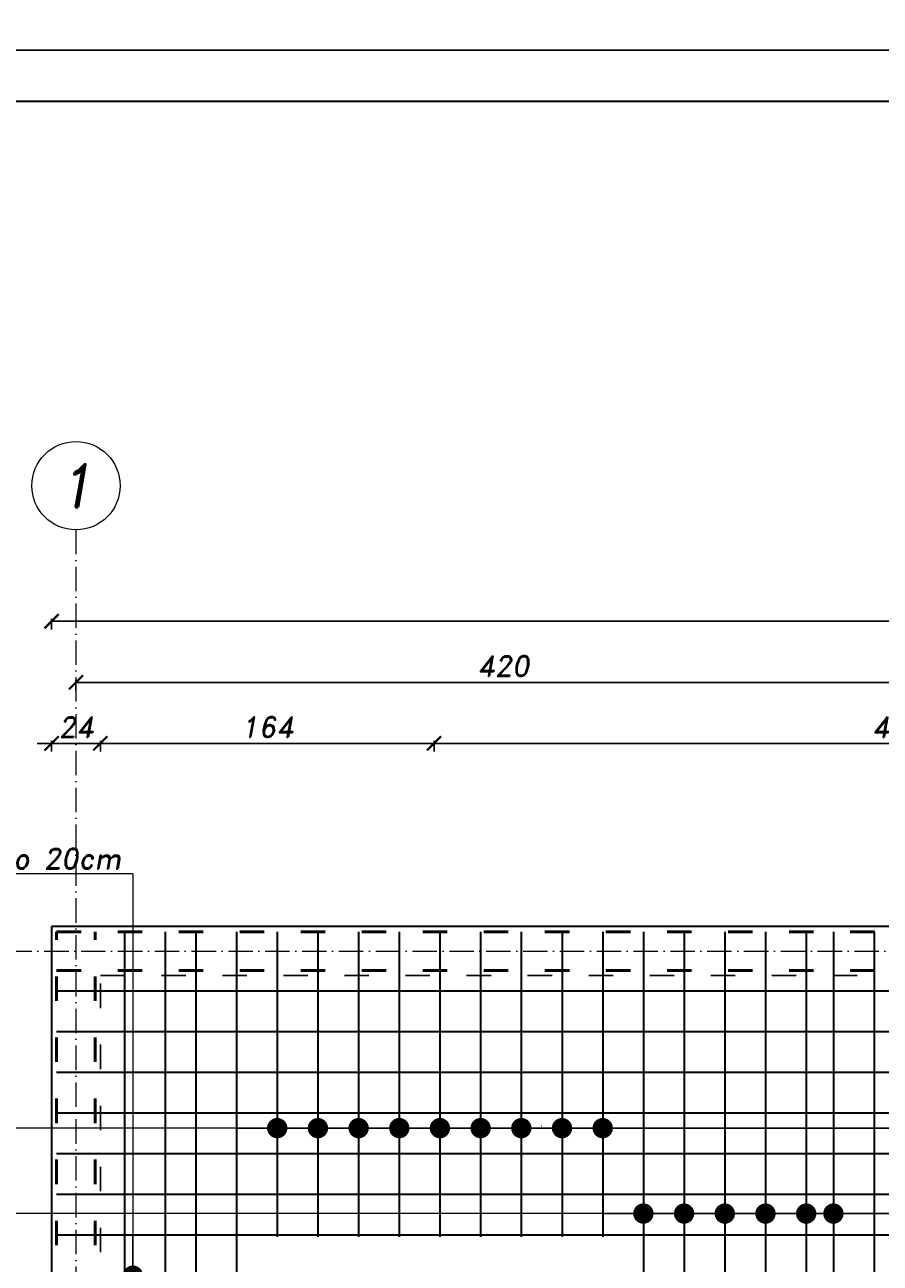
# Model space of a CAD drawing. Header units: millimetres. Extents: x 300938 to 312016, y 11971 to 20881.
# Tile 177 of 239: x 308963 to 309384, y 17346 to 17954. Entities that reach past the tile are written whole.
import ezdxf

# ---------------------------------------------------------------- set-up
doc = ezdxf.new("R2010")
doc.units = ezdxf.units.MM
doc.linetypes.add('ACAD_ISO03W100', pattern=[30, 12, -18])
doc.linetypes.add('ACAD_ISO10W100', pattern=[18, 12, -3, 0, -3])
for name, color, linetype, lineweight in [('konstrukcja', 3, 'Continuous', 35), ('konstrukcja wymiary', 1, 'Continuous', 13), ('opisy', 2, 'Continuous', 18), ('osie', 5, 'ACAD_ISO10W100', 13), ('zbrojenie', 4, 'Continuous', 50), ('zbrojenie płyty', 141, 'Continuous', 35)]:
    doc.layers.add(name, color=color, linetype=linetype, lineweight=lineweight)
doc.layers.add('przerywane', color=6, linetype='ACAD_ISO03W100')
doc.styles.add('KONSTRUKCJA', font='romand.shx', dxfattribs={"oblique": 10})
doc.styles.get("Standard").update_dxf_attribs({"font": 'romand.shx', "oblique": 10})
doc.dimstyles.new('150', dxfattribs={"dimtxt": 10, "dimasz": 7, "dimexe": 1.25, "dimexo": 0.625, "dimgap": 3, "dimtad": 1, "dimdec": 0, "dimrnd": 0.5, "dimtxsty": 'KONSTRUKCJA', "dimblk": 'ARCHTICK', "dimcen": 2.5, "dimadec": 0, "dimazin": 0, "dimtfac": 1, "dimtdec": 0, "dimtix": 1, "dimtmove": 0, "dimatfit": 3, "dimfxl": 4, "dimfxlon": 1, "dimarcsym": 0})
doc.dimstyles.new('kropki', dxfattribs={"dimtxt": 0.001, "dimasz": 10, "dimexe": 1.25, "dimexo": 0.625, "dimgap": 1, "dimtad": 1, "dimtxsty": 'Standard', "dimblk": 'DOT', "dimcen": 2.5, "dimadec": 0, "dimazin": 0, "dimtfac": 1, "dimtmove": 0, "dimatfit": 3, "dimfxl": 1, "dimfxlon": 1, "dimarcsym": 0})

# ---------------------------------------------------------------- blocks, each defined once
blk = doc.blocks.new('_ArchTick')
at = {"color": 0, "linetype": 'ByBlock', "lineweight": 13, "const_width": 0.15}
blk.add_lwpolyline([(-0.5, -0.5), (0.5, 0.5)], dxfattribs=at)
blk = doc.blocks.new('*D1301')
at = {"layer": 'Defpoints', "color": 0, "transparency": 16777216}
for p in [(308976.63, 17511.22), (308886.63, 16613.22), (309000.63, 16613.22)]:
    blk.add_point(p, dxfattribs=at)
at = {"layer": 'konstrukcja wymiary', "color": 0, "lineweight": -2, "transparency": 16777216}
for p, q in [((308890.63, 17511.22), (308885.38, 17511.22)), ((308886.63, 17511.22), (308886.63, 16613.22)), ((308890.63, 16613.22), (308885.38, 16613.22))]:
    blk.add_line(p, q, dxfattribs=at)
at = {"layer": 'konstrukcja wymiary', "color": 0, "lineweight": -2, "transparency": 16777216, "xscale": 7, "yscale": 7, "zscale": 7}
for p, rotation in [((308886.63, 17511.22), 90), ((308886.63, 16613.22), 270)]:
    blk.add_blockref('_ArchTick', p, dxfattribs=dict(at, rotation=rotation))
at = {"layer": 'konstrukcja wymiary', "color": 0, "transparency": 16777216, "insert": (308878.63, 17062.22), "char_height": 10, "attachment_point": 5, "rotation": 90, "style": 'KONSTRUKCJA'}
blk.add_mtext('898', dxfattribs=at)
blk = doc.blocks.new('*D1304')
at = {"layer": 'Defpoints', "color": 0, "transparency": 16777216}
for p in [(308976.63, 17499.22), (308856.63, 16919.22), (308976.63, 16919.22)]:
    blk.add_point(p, dxfattribs=at)
at = {"layer": 'konstrukcja wymiary', "color": 0, "lineweight": -2, "transparency": 16777216}
for p, q in [((308860.63, 17499.22), (308855.38, 17499.22)), ((308856.63, 17499.22), (308856.63, 16919.22)), ((308860.63, 16919.22), (308855.38, 16919.22))]:
    blk.add_line(p, q, dxfattribs=at)
at = {"layer": 'konstrukcja wymiary', "color": 0, "lineweight": -2, "transparency": 16777216, "xscale": 7, "yscale": 7, "zscale": 7}
for p, rotation in [((308856.63, 17499.22), 90), ((308856.63, 16919.22), 270)]:
    blk.add_blockref('_ArchTick', p, dxfattribs=dict(at, rotation=rotation))
at = {"layer": 'konstrukcja wymiary', "color": 0, "transparency": 16777216, "insert": (308848.63, 17209.22), "char_height": 10, "attachment_point": 5, "rotation": 90, "style": 'KONSTRUKCJA'}
blk.add_mtext('580', dxfattribs=at)
blk = doc.blocks.new('*D1307')
at = {"layer": 'Defpoints', "color": 0, "transparency": 16777216}
for p in [(308826.63, 17511.22), (308976.63, 17511.22), (308976.63, 16272.22)]:
    blk.add_point(p, dxfattribs=at)
at = {"layer": 'konstrukcja wymiary', "color": 0, "lineweight": -2, "transparency": 16777216}
for p, q in [((308830.63, 17511.22), (308825.38, 17511.22)), ((308826.63, 16272.22), (308826.63, 17511.22)), ((308830.63, 16272.22), (308825.38, 16272.22))]:
    blk.add_line(p, q, dxfattribs=at)
at = {"layer": 'konstrukcja wymiary', "color": 0, "lineweight": -2, "transparency": 16777216, "xscale": 7, "yscale": 7, "zscale": 7}
for p, rotation in [((308826.63, 17511.22), 90), ((308826.63, 16272.22), 270)]:
    blk.add_blockref('_ArchTick', p, dxfattribs=dict(at, rotation=rotation))
at = {"layer": 'konstrukcja wymiary', "color": 0, "transparency": 16777216, "insert": (308818.63, 16891.72), "char_height": 10, "attachment_point": 5, "rotation": 90, "style": 'KONSTRUKCJA'}
blk.add_mtext('1239', dxfattribs=at)
blk = doc.blocks.new('*D1308')
at = {"layer": 'Defpoints', "color": 0, "transparency": 16777216}
for p in [(309000.63, 17601.22), (308976.63, 17511.22), (309000.63, 16573.22)]:
    blk.add_point(p, dxfattribs=at)
at = {"layer": 'konstrukcja wymiary', "color": 0, "lineweight": -2, "transparency": 16777216}
for p, q in [((308976.63, 17601.22), (308969.63, 17601.22)), ((308976.63, 17597.22), (308976.63, 17602.47)), ((308976.63, 17601.22), (309000.63, 17601.22)), ((309000.63, 17597.22), (309000.63, 17602.47)), ((309000.63, 17601.22), (309007.63, 17601.22))]:
    blk.add_line(p, q, dxfattribs=at)
at = {"layer": 'konstrukcja wymiary', "color": 0, "lineweight": -2, "transparency": 16777216, "xscale": 7, "yscale": 7, "zscale": 7}
blk.add_blockref('_ArchTick', (308976.63, 17601.22), dxfattribs=at)
at = {"layer": 'konstrukcja wymiary', "color": 0, "lineweight": -2, "transparency": 16777216, "xscale": 7, "yscale": 7, "zscale": 7, "rotation": 180}
blk.add_blockref('_ArchTick', (309000.63, 17601.22), dxfattribs=at)
at = {"layer": 'konstrukcja wymiary', "color": 0, "transparency": 16777216, "insert": (308988.63, 17609.22), "char_height": 10, "attachment_point": 5, "style": 'KONSTRUKCJA'}
blk.add_mtext('24', dxfattribs=at)
blk = doc.blocks.new('*D1309')
at = {"layer": 'Defpoints', "color": 0, "transparency": 16777216}
for p in [(309164.63, 17601.22), (309164.63, 16613.22), (309000.63, 16573.22)]:
    blk.add_point(p, dxfattribs=at)
at = {"layer": 'konstrukcja wymiary', "color": 0, "lineweight": -2, "transparency": 16777216}
for p, q in [((309000.63, 17597.22), (309000.63, 17602.47)), ((309000.63, 17601.22), (309164.63, 17601.22)), ((309164.63, 17597.22), (309164.63, 17602.47))]:
    blk.add_line(p, q, dxfattribs=at)
at = {"layer": 'konstrukcja wymiary', "color": 0, "lineweight": -2, "transparency": 16777216, "xscale": 7, "yscale": 7, "zscale": 7, "rotation": 180}
blk.add_blockref('_ArchTick', (309000.63, 17601.22), dxfattribs=at)
at = {"layer": 'konstrukcja wymiary', "color": 0, "lineweight": -2, "transparency": 16777216, "xscale": 7, "yscale": 7, "zscale": 7}
blk.add_blockref('_ArchTick', (309164.63, 17601.22), dxfattribs=at)
at = {"layer": 'konstrukcja wymiary', "color": 0, "transparency": 16777216, "insert": (309082.63, 17609.22), "char_height": 10, "attachment_point": 5, "style": 'KONSTRUKCJA'}
blk.add_mtext('164', dxfattribs=at)
blk = doc.blocks.new('*D1310')
at = {"layer": 'Defpoints', "color": 0, "transparency": 16777216}
for p in [(309620.63, 17601.22), (309620.63, 16740.22), (309164.63, 16613.22)]:
    blk.add_point(p, dxfattribs=at)
at = {"layer": 'konstrukcja wymiary', "color": 0, "lineweight": -2, "transparency": 16777216}
for p, q in [((309164.63, 17597.22), (309164.63, 17602.47)), ((309164.63, 17601.22), (309620.63, 17601.22)), ((309620.63, 17597.22), (309620.63, 17602.47))]:
    blk.add_line(p, q, dxfattribs=at)
at = {"layer": 'konstrukcja wymiary', "color": 0, "lineweight": -2, "transparency": 16777216, "xscale": 7, "yscale": 7, "zscale": 7, "rotation": 180}
blk.add_blockref('_ArchTick', (309164.63, 17601.22), dxfattribs=at)
at = {"layer": 'konstrukcja wymiary', "color": 0, "lineweight": -2, "transparency": 16777216, "xscale": 7, "yscale": 7, "zscale": 7}
blk.add_blockref('_ArchTick', (309620.63, 17601.22), dxfattribs=at)
at = {"layer": 'konstrukcja wymiary', "color": 0, "transparency": 16777216, "insert": (309392.63, 17609.22), "char_height": 10, "attachment_point": 5, "style": 'KONSTRUKCJA'}
blk.add_mtext('456', dxfattribs=at)
blk = doc.blocks.new('*D1320')
at = {"layer": 'Defpoints', "color": 0, "transparency": 16777216}
for p in [(308988.63, 17631.22), (308988.63, 17511.22), (309408.63, 17511.22)]:
    blk.add_point(p, dxfattribs=at)
at = {"layer": 'konstrukcja wymiary', "color": 0, "lineweight": -2, "transparency": 16777216}
for p, q in [((308988.63, 17627.22), (308988.63, 17632.47)), ((309408.63, 17631.22), (308988.63, 17631.22)), ((309408.63, 17627.22), (309408.63, 17632.47))]:
    blk.add_line(p, q, dxfattribs=at)
at = {"layer": 'konstrukcja wymiary', "color": 0, "lineweight": -2, "transparency": 16777216, "xscale": 7, "yscale": 7, "zscale": 7, "rotation": 180}
blk.add_blockref('_ArchTick', (308988.63, 17631.22), dxfattribs=at)
at = {"layer": 'konstrukcja wymiary', "color": 0, "lineweight": -2, "transparency": 16777216, "xscale": 7, "yscale": 7, "zscale": 7}
blk.add_blockref('_ArchTick', (309408.63, 17631.22), dxfattribs=at)
at = {"layer": 'konstrukcja wymiary', "color": 0, "transparency": 16777216, "insert": (309198.63, 17639.22), "char_height": 10, "attachment_point": 5, "style": 'KONSTRUKCJA'}
blk.add_mtext('420', dxfattribs=at)
blk = doc.blocks.new('*D1321')
at = {"layer": 'Defpoints', "color": 0, "transparency": 16777216}
for p in [(310760.63, 17661.22), (308976.63, 17511.22), (310760.63, 17511.22)]:
    blk.add_point(p, dxfattribs=at)
at = {"layer": 'konstrukcja wymiary', "color": 0, "lineweight": -2, "transparency": 16777216}
for p, q in [((308976.63, 17657.22), (308976.63, 17662.47)), ((308976.63, 17661.22), (310760.63, 17661.22)), ((310760.63, 17657.22), (310760.63, 17662.47))]:
    blk.add_line(p, q, dxfattribs=at)
at = {"layer": 'konstrukcja wymiary', "color": 0, "lineweight": -2, "transparency": 16777216, "xscale": 7, "yscale": 7, "zscale": 7, "rotation": 180}
blk.add_blockref('_ArchTick', (308976.63, 17661.22), dxfattribs=at)
at = {"layer": 'konstrukcja wymiary', "color": 0, "lineweight": -2, "transparency": 16777216, "xscale": 7, "yscale": 7, "zscale": 7}
blk.add_blockref('_ArchTick', (310760.63, 17661.22), dxfattribs=at)
at = {"layer": 'konstrukcja wymiary', "color": 0, "transparency": 16777216, "insert": (309868.63, 17669.22), "char_height": 10, "attachment_point": 5, "style": 'KONSTRUKCJA'}
blk.add_mtext('1784', dxfattribs=at)
blk = doc.blocks.new('_Dot')
at = {"color": 0, "linetype": 'ByBlock', "lineweight": -2}
blk.add_line((-0.5, 0), (-1, 0), dxfattribs=at)
at = {"color": 0, "linetype": 'ByBlock', "const_width": 0.5}
blk.add_lwpolyline([(-0.25, 0, 1), (0.25, 0, 1)], format="xyb", close=True, dxfattribs=at)
blk = doc.blocks.new('*D1740')
at = {"layer": 'Defpoints', "color": 0, "transparency": 16777216}
for p in [(309012.54, 17339.72), (309012.54, 17319.72), (309016.61, 17319.72)]:
    blk.add_point(p, dxfattribs=at)
at = {"layer": 'konstrukcja wymiary', "color": 0, "lineweight": -2, "transparency": 16777216}
for p, q in [((309016.61, 17349.72), (309016.61, 17359.72)), ((309015.61, 17339.72), (309017.86, 17339.72)), ((309016.61, 17339.72), (309016.61, 17319.72)), ((309015.61, 17319.72), (309017.86, 17319.72)), ((309016.61, 17309.72), (309016.61, 17299.72))]:
    blk.add_line(p, q, dxfattribs=at)
at = {"layer": 'konstrukcja wymiary', "color": 0, "lineweight": -2, "transparency": 16777216, "xscale": 10, "yscale": 10, "zscale": 10}
for p, rotation in [((309016.61, 17339.72), 270), ((309016.61, 17319.72), 90)]:
    blk.add_blockref('_Dot', p, dxfattribs=dict(at, rotation=rotation))
at = {"layer": 'konstrukcja wymiary', "color": 0, "transparency": 16777216, "insert": (309015.61, 17329.72), "char_height": 0.001, "attachment_point": 5, "rotation": 90}
blk.add_mtext('20', dxfattribs=at)
blk = doc.blocks.new('*D1926')
at = {"layer": 'Defpoints', "color": 0, "transparency": 16777216}
for p in [(309267.52, 17379.72), (309287.52, 17379.72), (309287.52, 17370.23)]:
    blk.add_point(p, dxfattribs=at)
at = {"layer": 'konstrukcja wymiary', "color": 0, "lineweight": -2, "transparency": 16777216}
for p, q in [((309257.52, 17370.23), (309247.52, 17370.23)), ((309267.52, 17371.23), (309267.52, 17368.98)), ((309267.52, 17370.23), (309287.52, 17370.23)), ((309287.52, 17371.23), (309287.52, 17368.98)), ((309297.52, 17370.23), (309307.52, 17370.23))]:
    blk.add_line(p, q, dxfattribs=at)
at = {"layer": 'konstrukcja wymiary', "color": 0, "lineweight": -2, "transparency": 16777216, "xscale": 10, "yscale": 10, "zscale": 10}
blk.add_blockref('_Dot', (309267.52, 17370.23), dxfattribs=at)
at = {"layer": 'konstrukcja wymiary', "color": 0, "lineweight": -2, "transparency": 16777216, "xscale": 10, "yscale": 10, "zscale": 10, "rotation": 180}
blk.add_blockref('_Dot', (309287.52, 17370.23), dxfattribs=at)
at = {"layer": 'konstrukcja wymiary', "color": 0, "transparency": 16777216, "insert": (309277.52, 17371.23), "char_height": 0.001, "attachment_point": 5}
blk.add_mtext('20', dxfattribs=at)
blk = doc.blocks.new('*D1927')
at = {"layer": 'Defpoints', "color": 0, "transparency": 16777216}
for p in [(309287.52, 17379.72), (309307.52, 17379.72), (309307.52, 17370.23)]:
    blk.add_point(p, dxfattribs=at)
at = {"layer": 'konstrukcja wymiary', "color": 0, "lineweight": -2, "transparency": 16777216}
for p, q in [((309277.52, 17370.23), (309267.52, 17370.23)), ((309287.52, 17371.23), (309287.52, 17368.98)), ((309287.52, 17370.23), (309307.52, 17370.23)), ((309307.52, 17371.23), (309307.52, 17368.98)), ((309317.52, 17370.23), (309327.52, 17370.23))]:
    blk.add_line(p, q, dxfattribs=at)
at = {"layer": 'konstrukcja wymiary', "color": 0, "lineweight": -2, "transparency": 16777216, "xscale": 10, "yscale": 10, "zscale": 10}
blk.add_blockref('_Dot', (309287.52, 17370.23), dxfattribs=at)
at = {"layer": 'konstrukcja wymiary', "color": 0, "lineweight": -2, "transparency": 16777216, "xscale": 10, "yscale": 10, "zscale": 10, "rotation": 180}
blk.add_blockref('_Dot', (309307.52, 17370.23), dxfattribs=at)
at = {"layer": 'konstrukcja wymiary', "color": 0, "transparency": 16777216, "insert": (309297.52, 17371.23), "char_height": 0.001, "attachment_point": 5}
blk.add_mtext('20', dxfattribs=at)
blk = doc.blocks.new('*D1928')
at = {"layer": 'Defpoints', "color": 0, "transparency": 16777216}
for p in [(309307.52, 17379.72), (309327.52, 17379.72), (309327.52, 17370.23)]:
    blk.add_point(p, dxfattribs=at)
at = {"layer": 'konstrukcja wymiary', "color": 0, "lineweight": -2, "transparency": 16777216}
for p, q in [((309297.52, 17370.23), (309287.52, 17370.23)), ((309307.52, 17371.23), (309307.52, 17368.98)), ((309307.52, 17370.23), (309327.52, 17370.23)), ((309327.52, 17371.23), (309327.52, 17368.98)), ((309337.52, 17370.23), (309347.52, 17370.23))]:
    blk.add_line(p, q, dxfattribs=at)
at = {"layer": 'konstrukcja wymiary', "color": 0, "lineweight": -2, "transparency": 16777216, "xscale": 10, "yscale": 10, "zscale": 10}
blk.add_blockref('_Dot', (309307.52, 17370.23), dxfattribs=at)
at = {"layer": 'konstrukcja wymiary', "color": 0, "lineweight": -2, "transparency": 16777216, "xscale": 10, "yscale": 10, "zscale": 10, "rotation": 180}
blk.add_blockref('_Dot', (309327.52, 17370.23), dxfattribs=at)
at = {"layer": 'konstrukcja wymiary', "color": 0, "transparency": 16777216, "insert": (309317.52, 17371.23), "char_height": 0.001, "attachment_point": 5}
blk.add_mtext('20', dxfattribs=at)
blk = doc.blocks.new('*D1929')
at = {"layer": 'Defpoints', "color": 0, "transparency": 16777216}
for p in [(309327.52, 17379.72), (309347.52, 17379.72), (309347.52, 17370.23)]:
    blk.add_point(p, dxfattribs=at)
at = {"layer": 'konstrukcja wymiary', "color": 0, "lineweight": -2, "transparency": 16777216}
for p, q in [((309317.52, 17370.23), (309307.52, 17370.23)), ((309327.52, 17371.23), (309327.52, 17368.98)), ((309327.52, 17370.23), (309347.52, 17370.23)), ((309347.52, 17371.23), (309347.52, 17368.98)), ((309357.52, 17370.23), (309367.52, 17370.23))]:
    blk.add_line(p, q, dxfattribs=at)
at = {"layer": 'konstrukcja wymiary', "color": 0, "lineweight": -2, "transparency": 16777216, "xscale": 10, "yscale": 10, "zscale": 10}
blk.add_blockref('_Dot', (309327.52, 17370.23), dxfattribs=at)
at = {"layer": 'konstrukcja wymiary', "color": 0, "lineweight": -2, "transparency": 16777216, "xscale": 10, "yscale": 10, "zscale": 10, "rotation": 180}
blk.add_blockref('_Dot', (309347.52, 17370.23), dxfattribs=at)
at = {"layer": 'konstrukcja wymiary', "color": 0, "transparency": 16777216, "insert": (309337.52, 17371.23), "char_height": 0.001, "attachment_point": 5}
blk.add_mtext('20', dxfattribs=at)
blk = doc.blocks.new('*D1930')
at = {"layer": 'Defpoints', "color": 0, "transparency": 16777216}
for p in [(309347.52, 17379.72), (309360.92, 17379.72), (309360.92, 17370.23)]:
    blk.add_point(p, dxfattribs=at)
at = {"layer": 'konstrukcja wymiary', "color": 0, "lineweight": -2, "transparency": 16777216}
for p, q in [((309337.52, 17370.23), (309327.52, 17370.23)), ((309347.52, 17371.23), (309347.52, 17368.98)), ((309347.52, 17370.23), (309360.92, 17370.23)), ((309360.92, 17371.23), (309360.92, 17368.98)), ((309370.92, 17370.23), (309380.92, 17370.23))]:
    blk.add_line(p, q, dxfattribs=at)
at = {"layer": 'konstrukcja wymiary', "color": 0, "lineweight": -2, "transparency": 16777216, "xscale": 10, "yscale": 10, "zscale": 10}
blk.add_blockref('_Dot', (309347.52, 17370.23), dxfattribs=at)
at = {"layer": 'konstrukcja wymiary', "color": 0, "lineweight": -2, "transparency": 16777216, "xscale": 10, "yscale": 10, "zscale": 10, "rotation": 180}
blk.add_blockref('_Dot', (309360.92, 17370.23), dxfattribs=at)
at = {"layer": 'konstrukcja wymiary', "color": 0, "transparency": 16777216, "insert": (309354.22, 17371.23), "char_height": 0.001, "attachment_point": 5}
blk.add_mtext('13,4', dxfattribs=at)
blk = doc.blocks.new('*D1931')
at = {"layer": 'Defpoints', "color": 0, "transparency": 16777216}
for p in [(310376.34, 17401.72), (309360.92, 17379.72), (310376.34, 17370.23)]:
    blk.add_point(p, dxfattribs=at)
at = {"layer": 'konstrukcja wymiary', "color": 0, "lineweight": -2, "transparency": 16777216}
for p, q in [((309360.92, 17371.23), (309360.92, 17368.98)), ((309370.92, 17370.23), (310366.34, 17370.23)), ((310376.34, 17371.23), (310376.34, 17368.98))]:
    blk.add_line(p, q, dxfattribs=at)
at = {"layer": 'konstrukcja wymiary', "color": 0, "lineweight": -2, "transparency": 16777216, "xscale": 10, "yscale": 10, "zscale": 10, "rotation": 180}
blk.add_blockref('_Dot', (309360.92, 17370.23), dxfattribs=at)
at = {"layer": 'konstrukcja wymiary', "color": 0, "lineweight": -2, "transparency": 16777216, "xscale": 10, "yscale": 10, "zscale": 10}
blk.add_blockref('_Dot', (310376.34, 17370.23), dxfattribs=at)
at = {"layer": 'konstrukcja wymiary', "color": 0, "transparency": 16777216, "insert": (309868.63, 17371.23), "char_height": 0.001, "attachment_point": 5}
blk.add_mtext('1015,43', dxfattribs=at)
blk = doc.blocks.new('*D2059')
at = {"layer": 'Defpoints', "color": 0, "transparency": 16777216}
for p in [(309567.13, 17419.72), (309247.52, 17412.21), (309247.52, 17399.72)]:
    blk.add_point(p, dxfattribs=at)
at = {"layer": 'konstrukcja wymiary', "color": 0, "lineweight": -2, "transparency": 16777216}
for p, q in [((309247.52, 17411.21), (309247.52, 17413.46)), ((309557.13, 17412.21), (309257.52, 17412.21)), ((309567.13, 17413.21), (309567.13, 17410.96))]:
    blk.add_line(p, q, dxfattribs=at)
at = {"layer": 'konstrukcja wymiary', "color": 0, "lineweight": -2, "transparency": 16777216, "xscale": 10, "yscale": 10, "zscale": 10, "rotation": 180}
blk.add_blockref('_Dot', (309247.52, 17412.21), dxfattribs=at)
at = {"layer": 'konstrukcja wymiary', "color": 0, "lineweight": -2, "transparency": 16777216, "xscale": 10, "yscale": 10, "zscale": 10}
blk.add_blockref('_Dot', (309567.13, 17412.21), dxfattribs=at)
at = {"layer": 'konstrukcja wymiary', "color": 0, "transparency": 16777216, "insert": (309407.32, 17413.21), "char_height": 0.001, "attachment_point": 5}
blk.add_mtext('319,61', dxfattribs=at)
blk = doc.blocks.new('*D2060')
at = {"layer": 'Defpoints', "color": 0, "transparency": 16777216}
for p in [(309227.52, 17412.21), (309227.52, 17399.72), (309247.52, 17399.72)]:
    blk.add_point(p, dxfattribs=at)
at = {"layer": 'konstrukcja wymiary', "color": 0, "lineweight": -2, "transparency": 16777216}
for p, q in [((309217.52, 17412.21), (309207.52, 17412.21)), ((309227.52, 17411.21), (309227.52, 17413.46)), ((309247.52, 17412.21), (309227.52, 17412.21)), ((309247.52, 17411.21), (309247.52, 17413.46)), ((309257.52, 17412.21), (309267.52, 17412.21))]:
    blk.add_line(p, q, dxfattribs=at)
at = {"layer": 'konstrukcja wymiary', "color": 0, "lineweight": -2, "transparency": 16777216, "xscale": 10, "yscale": 10, "zscale": 10}
blk.add_blockref('_Dot', (309227.52, 17412.21), dxfattribs=at)
at = {"layer": 'konstrukcja wymiary', "color": 0, "lineweight": -2, "transparency": 16777216, "xscale": 10, "yscale": 10, "zscale": 10, "rotation": 180}
blk.add_blockref('_Dot', (309247.52, 17412.21), dxfattribs=at)
at = {"layer": 'konstrukcja wymiary', "color": 0, "transparency": 16777216, "insert": (309237.52, 17413.21), "char_height": 0.001, "attachment_point": 5}
blk.add_mtext('20', dxfattribs=at)
blk = doc.blocks.new('*D2061')
at = {"layer": 'Defpoints', "color": 0, "transparency": 16777216}
for p in [(309207.52, 17412.21), (309207.52, 17399.72), (309227.52, 17399.72)]:
    blk.add_point(p, dxfattribs=at)
at = {"layer": 'konstrukcja wymiary', "color": 0, "lineweight": -2, "transparency": 16777216}
for p, q in [((309197.52, 17412.21), (309187.52, 17412.21)), ((309207.52, 17411.21), (309207.52, 17413.46)), ((309227.52, 17412.21), (309207.52, 17412.21)), ((309227.52, 17411.21), (309227.52, 17413.46)), ((309237.52, 17412.21), (309247.52, 17412.21))]:
    blk.add_line(p, q, dxfattribs=at)
at = {"layer": 'konstrukcja wymiary', "color": 0, "lineweight": -2, "transparency": 16777216, "xscale": 10, "yscale": 10, "zscale": 10}
blk.add_blockref('_Dot', (309207.52, 17412.21), dxfattribs=at)
at = {"layer": 'konstrukcja wymiary', "color": 0, "lineweight": -2, "transparency": 16777216, "xscale": 10, "yscale": 10, "zscale": 10, "rotation": 180}
blk.add_blockref('_Dot', (309227.52, 17412.21), dxfattribs=at)
at = {"layer": 'konstrukcja wymiary', "color": 0, "transparency": 16777216, "insert": (309217.52, 17413.21), "char_height": 0.001, "attachment_point": 5}
blk.add_mtext('20', dxfattribs=at)
blk = doc.blocks.new('*D2062')
at = {"layer": 'Defpoints', "color": 0, "transparency": 16777216}
for p in [(309187.52, 17412.21), (309187.52, 17399.72), (309207.52, 17399.72)]:
    blk.add_point(p, dxfattribs=at)
at = {"layer": 'konstrukcja wymiary', "color": 0, "lineweight": -2, "transparency": 16777216}
for p, q in [((309177.52, 17412.21), (309167.52, 17412.21)), ((309187.52, 17411.21), (309187.52, 17413.46)), ((309207.52, 17412.21), (309187.52, 17412.21)), ((309207.52, 17411.21), (309207.52, 17413.46)), ((309217.52, 17412.21), (309227.52, 17412.21))]:
    blk.add_line(p, q, dxfattribs=at)
at = {"layer": 'konstrukcja wymiary', "color": 0, "lineweight": -2, "transparency": 16777216, "xscale": 10, "yscale": 10, "zscale": 10}
blk.add_blockref('_Dot', (309187.52, 17412.21), dxfattribs=at)
at = {"layer": 'konstrukcja wymiary', "color": 0, "lineweight": -2, "transparency": 16777216, "xscale": 10, "yscale": 10, "zscale": 10, "rotation": 180}
blk.add_blockref('_Dot', (309207.52, 17412.21), dxfattribs=at)
at = {"layer": 'konstrukcja wymiary', "color": 0, "transparency": 16777216, "insert": (309197.52, 17413.21), "char_height": 0.001, "attachment_point": 5}
blk.add_mtext('20', dxfattribs=at)
blk = doc.blocks.new('*D2063')
at = {"layer": 'Defpoints', "color": 0, "transparency": 16777216}
for p in [(309167.52, 17412.21), (309167.52, 17399.72), (309187.52, 17399.72)]:
    blk.add_point(p, dxfattribs=at)
at = {"layer": 'konstrukcja wymiary', "color": 0, "lineweight": -2, "transparency": 16777216}
for p, q in [((309157.52, 17412.21), (309147.52, 17412.21)), ((309167.52, 17411.21), (309167.52, 17413.46)), ((309187.52, 17412.21), (309167.52, 17412.21)), ((309187.52, 17411.21), (309187.52, 17413.46)), ((309197.52, 17412.21), (309207.52, 17412.21))]:
    blk.add_line(p, q, dxfattribs=at)
at = {"layer": 'konstrukcja wymiary', "color": 0, "lineweight": -2, "transparency": 16777216, "xscale": 10, "yscale": 10, "zscale": 10}
blk.add_blockref('_Dot', (309167.52, 17412.21), dxfattribs=at)
at = {"layer": 'konstrukcja wymiary', "color": 0, "lineweight": -2, "transparency": 16777216, "xscale": 10, "yscale": 10, "zscale": 10, "rotation": 180}
blk.add_blockref('_Dot', (309187.52, 17412.21), dxfattribs=at)
at = {"layer": 'konstrukcja wymiary', "color": 0, "transparency": 16777216, "insert": (309177.52, 17413.21), "char_height": 0.001, "attachment_point": 5}
blk.add_mtext('20', dxfattribs=at)
blk = doc.blocks.new('*D2064')
at = {"layer": 'Defpoints', "color": 0, "transparency": 16777216}
for p in [(309147.55, 17412.21), (309147.55, 17399.72), (309167.52, 17399.72)]:
    blk.add_point(p, dxfattribs=at)
at = {"layer": 'konstrukcja wymiary', "color": 0, "lineweight": -2, "transparency": 16777216}
for p, q in [((309137.55, 17412.21), (309127.55, 17412.21)), ((309147.55, 17411.21), (309147.55, 17413.46)), ((309167.52, 17412.21), (309147.55, 17412.21)), ((309167.52, 17411.21), (309167.52, 17413.46)), ((309177.52, 17412.21), (309187.52, 17412.21))]:
    blk.add_line(p, q, dxfattribs=at)
at = {"layer": 'konstrukcja wymiary', "color": 0, "lineweight": -2, "transparency": 16777216, "xscale": 10, "yscale": 10, "zscale": 10}
blk.add_blockref('_Dot', (309147.55, 17412.21), dxfattribs=at)
at = {"layer": 'konstrukcja wymiary', "color": 0, "lineweight": -2, "transparency": 16777216, "xscale": 10, "yscale": 10, "zscale": 10, "rotation": 180}
blk.add_blockref('_Dot', (309167.52, 17412.21), dxfattribs=at)
at = {"layer": 'konstrukcja wymiary', "color": 0, "transparency": 16777216, "insert": (309157.53, 17413.21), "char_height": 0.001, "attachment_point": 5}
blk.add_mtext('19,97', dxfattribs=at)
blk = doc.blocks.new('*D2065')
at = {"layer": 'Defpoints', "color": 0, "transparency": 16777216}
for p in [(309127.55, 17412.21), (309127.55, 17399.72), (309147.55, 17399.72)]:
    blk.add_point(p, dxfattribs=at)
at = {"layer": 'konstrukcja wymiary', "color": 0, "lineweight": -2, "transparency": 16777216}
for p, q in [((309117.55, 17412.21), (309107.55, 17412.21)), ((309127.55, 17411.21), (309127.55, 17413.46)), ((309147.55, 17412.21), (309127.55, 17412.21)), ((309147.55, 17411.21), (309147.55, 17413.46)), ((309157.55, 17412.21), (309167.55, 17412.21))]:
    blk.add_line(p, q, dxfattribs=at)
at = {"layer": 'konstrukcja wymiary', "color": 0, "lineweight": -2, "transparency": 16777216, "xscale": 10, "yscale": 10, "zscale": 10}
blk.add_blockref('_Dot', (309127.55, 17412.21), dxfattribs=at)
at = {"layer": 'konstrukcja wymiary', "color": 0, "lineweight": -2, "transparency": 16777216, "xscale": 10, "yscale": 10, "zscale": 10, "rotation": 180}
blk.add_blockref('_Dot', (309147.55, 17412.21), dxfattribs=at)
at = {"layer": 'konstrukcja wymiary', "color": 0, "transparency": 16777216, "insert": (309137.55, 17413.21), "char_height": 0.001, "attachment_point": 5}
blk.add_mtext('20', dxfattribs=at)
blk = doc.blocks.new('*D2066')
at = {"layer": 'Defpoints', "color": 0, "transparency": 16777216}
for p in [(309107.55, 17412.21), (309107.55, 17399.72), (309127.55, 17399.72)]:
    blk.add_point(p, dxfattribs=at)
at = {"layer": 'konstrukcja wymiary', "color": 0, "lineweight": -2, "transparency": 16777216}
for p, q in [((309097.55, 17412.21), (309087.55, 17412.21)), ((309107.55, 17411.21), (309107.55, 17413.46)), ((309127.55, 17412.21), (309107.55, 17412.21)), ((309127.55, 17411.21), (309127.55, 17413.46)), ((309137.55, 17412.21), (309147.55, 17412.21))]:
    blk.add_line(p, q, dxfattribs=at)
at = {"layer": 'konstrukcja wymiary', "color": 0, "lineweight": -2, "transparency": 16777216, "xscale": 10, "yscale": 10, "zscale": 10}
blk.add_blockref('_Dot', (309107.55, 17412.21), dxfattribs=at)
at = {"layer": 'konstrukcja wymiary', "color": 0, "lineweight": -2, "transparency": 16777216, "xscale": 10, "yscale": 10, "zscale": 10, "rotation": 180}
blk.add_blockref('_Dot', (309127.55, 17412.21), dxfattribs=at)
at = {"layer": 'konstrukcja wymiary', "color": 0, "transparency": 16777216, "insert": (309117.55, 17413.21), "char_height": 0.001, "attachment_point": 5}
blk.add_mtext('20', dxfattribs=at)
blk = doc.blocks.new('*D2067')
at = {"layer": 'Defpoints', "color": 0, "transparency": 16777216}
for p in [(309087.55, 17412.21), (309087.55, 17399.72), (309107.55, 17399.72)]:
    blk.add_point(p, dxfattribs=at)
at = {"layer": 'konstrukcja wymiary', "color": 0, "lineweight": -2, "transparency": 16777216}
for p, q in [((309077.55, 17412.21), (309067.55, 17412.21)), ((309087.55, 17411.21), (309087.55, 17413.46)), ((309107.55, 17412.21), (309087.55, 17412.21)), ((309107.55, 17411.21), (309107.55, 17413.46)), ((309117.55, 17412.21), (309127.55, 17412.21))]:
    blk.add_line(p, q, dxfattribs=at)
at = {"layer": 'konstrukcja wymiary', "color": 0, "lineweight": -2, "transparency": 16777216, "xscale": 10, "yscale": 10, "zscale": 10}
blk.add_blockref('_Dot', (309087.55, 17412.21), dxfattribs=at)
at = {"layer": 'konstrukcja wymiary', "color": 0, "lineweight": -2, "transparency": 16777216, "xscale": 10, "yscale": 10, "zscale": 10, "rotation": 180}
blk.add_blockref('_Dot', (309107.55, 17412.21), dxfattribs=at)
at = {"layer": 'konstrukcja wymiary', "color": 0, "transparency": 16777216, "insert": (309097.55, 17413.21), "char_height": 0.001, "attachment_point": 5}
blk.add_mtext('20', dxfattribs=at)
blk = doc.blocks.new('*D2068')
at = {"layer": 'Defpoints', "color": 0, "transparency": 16777216}
for p in [(309704.23, 17412.21), (309087.55, 17399.72), (309704.23, 17399.72)]:
    blk.add_point(p, dxfattribs=at)
at = {"layer": 'konstrukcja wymiary', "color": 0, "lineweight": -2, "transparency": 16777216}
for p, q in [((309087.55, 17411.21), (309087.55, 17413.46)), ((309097.55, 17412.21), (309694.23, 17412.21)), ((309704.23, 17411.21), (309704.23, 17413.46))]:
    blk.add_line(p, q, dxfattribs=at)
at = {"layer": 'konstrukcja wymiary', "color": 0, "lineweight": -2, "transparency": 16777216, "xscale": 10, "yscale": 10, "zscale": 10, "rotation": 180}
blk.add_blockref('_Dot', (309087.55, 17412.21), dxfattribs=at)
at = {"layer": 'konstrukcja wymiary', "color": 0, "lineweight": -2, "transparency": 16777216, "xscale": 10, "yscale": 10, "zscale": 10}
blk.add_blockref('_Dot', (309704.23, 17412.21), dxfattribs=at)
at = {"layer": 'konstrukcja wymiary', "color": 0, "transparency": 16777216, "insert": (309395.89, 17413.21), "char_height": 0.001, "attachment_point": 5}
blk.add_mtext('616,68', dxfattribs=at)

msp = doc.modelspace()

# ---------------------------------------------------------------- linework, layer by layer
at = {"layer": 'konstrukcja'}
for p, q in [((310760.631, 17511.224), (308976.631, 17511.224)), ((308976.631, 17511.224), (308976.631, 16272.224))]:
    msp.add_line(p, q, dxfattribs=at)
msp.add_lwpolyline([(311991.285, 17916.794), (311991.285, 15866.794), (306291.285, 15866.794), (306291.285, 17916.794)], close=True, dxfattribs=at)
at = {"layer": 'konstrukcja wymiary'}
for p, q in [((309016.614, 17537.211), (308905.718, 17537.211)), ((309016.614, 17537.211), (309016.614, 17347.224)), ((309577.131, 17412.213), (308901.853, 17412.213)), ((309300.018, 17370.227), (308901.853, 17370.227))]:
    msp.add_line(p, q, dxfattribs=at)
for points in [[(312016.285, 20041.794), (312016.285, 17941.794), (306266.285, 17941.794), (306266.285, 20041.794)], [(312016.285, 17941.794), (312016.285, 15841.794), (306266.285, 15841.794), (306266.285, 17941.794)]]:
    msp.add_lwpolyline(points, close=True, dxfattribs=at)
at = {"layer": 'opisy'}
msp.add_circle((308988.631, 17727.848), 21.7, dxfattribs=at)
at = {"layer": 'osie'}
for p, q in [((308988.631, 17706.148), (308988.631, 16196.332)), ((308773.963, 17499.224), (310778.683, 17499.224))]:
    msp.add_line(p, q, dxfattribs=at)
at = {"layer": 'przerywane'}
for p, q in [((309000.631, 16931.224), (309000.631, 17487.224)), ((309000.631, 17487.224), (309396.631, 17487.224))]:
    msp.add_line(p, q, dxfattribs=at)
at = {"layer": 'zbrojenie', "linetype": 'ACAD_ISO03W100'}
for p, q in [((308979.131, 17508.724), (310758.131, 17508.724)), ((308979.131, 16274.724), (308979.131, 17508.724)), ((308998.131, 16274.724), (308998.131, 17508.724)), ((308979.131, 17489.724), (310758.131, 17489.724))]:
    msp.add_line(p, q, dxfattribs=at)
at = {"layer": 'zbrojenie płyty'}
for p, q in [((309012.518, 17508.724), (309012.583, 17009.224)), ((309032.535, 17508.724), (309032.59, 17009.224)), ((309047.535, 17508.724), (309047.59, 17009.224)), ((309067.535, 17508.724), (309067.59, 17009.224)), ((309087.535, 17508.724), (309087.551, 17358.724)), ((309107.535, 17508.724), (309107.551, 17358.724)), ((309127.535, 17508.724), (309127.551, 17358.724)), ((309147.535, 17508.724), (309147.551, 17358.724)), ((309167.518, 17508.724), (309167.518, 17358.724)), ((309187.518, 17508.724), (309187.518, 17358.724)), ((309207.518, 17508.724), (309207.518, 17358.724)), ((309227.518, 17508.724), (309227.518, 17358.724)), ((309247.518, 17508.724), (309247.518, 17358.724)), ((309267.518, 17508.724), (309267.518, 16769.224)), ((309287.518, 17508.724), (309287.518, 16769.224)), ((309307.518, 17508.724), (309307.518, 16769.224)), ((309327.518, 17508.724), (309327.518, 16769.224)), ((309347.518, 17508.724), (309347.518, 16769.224)), ((309360.918, 17508.724), (309360.918, 16769.224)), ((309380.918, 17508.724), (309380.918, 16769.224)), ((308979.131, 17479.724), (309898.631, 17479.724)), ((308979.131, 17459.724), (309898.631, 17459.724)), ((308979.131, 17439.724), (309898.631, 17439.724)), ((308979.131, 17419.724), (309898.631, 17419.724)), ((308979.131, 17399.724), (309898.631, 17399.724)), ((308979.131, 17379.724), (309898.631, 17379.724)), ((308979.131, 17359.724), (309898.631, 17359.724))]:
    msp.add_line(p, q, dxfattribs=at)

# ---------------------------------------------------------------- texts
at = {"layer": 'opisy', "attachment_point": 5}
for s, insert, char_height, width in [('1', (308988.631, 17727.848), 21, 6.92519), ('Nr16 co 20cm', (308960.764, 17544.657), 10, 231.49388)]:
    msp.add_mtext(s, dxfattribs=dict(at, insert=insert, char_height=char_height, width=width))

# ---------------------------------------------------------------- dimensions: what is measured, and where the dimension line sits
at = {"layer": 'konstrukcja wymiary'}
for base, p1, p2, dimstyle, picture, middle in [((310760.631, 17661.224), (308976.631, 17511.224), (310760.631, 17511.224), '150', '*D1321', (309868.631, 17669.224)), ((309000.631, 17601.224), (308976.631, 17511.224), (309000.631, 16573.224), '150', '*D1308', (308988.631, 17609.224)), ((309287.518, 17370.227), (309267.518, 17379.724), (309287.518, 17379.724), 'kropki', '*D1926', (309277.518, 17371.227))]:
    dim = msp.add_linear_dim(base=base, p1=p1, p2=p2, dimstyle=dimstyle, dxfattribs=at)
    dim.commit()
    dim.dimension.update_dxf_attribs({"geometry": picture, "text_midpoint": middle})
for base, p1, p2, dimstyle, picture, middle in [((308988.631, 17631.224), (309408.631, 17511.224), (308988.631, 17511.224), '150', '*D1320', (309198.631, 17639.224)), ((309164.631, 17601.224), (309000.631, 16573.224), (309164.631, 16613.224), '150', '*D1309', (309082.631, 17609.224)), ((309620.631, 17601.224), (309164.631, 16613.224), (309620.631, 16740.224), '150', '*D1310', (309392.631, 17609.224)), ((309087.547, 17412.213), (309107.547, 17399.724), (309087.547, 17399.724), 'kropki', '*D2067', (309097.547, 17413.213)), ((309704.231, 17412.213), (309087.547, 17399.724), (309704.231, 17399.724), 'kropki', '*D2068', (309395.889, 17413.213)), ((309107.547, 17412.213), (309127.547, 17399.724), (309107.547, 17399.724), 'kropki', '*D2066', (309117.547, 17413.213)), ((309127.547, 17412.213), (309147.547, 17399.724), (309127.547, 17399.724), 'kropki', '*D2065', (309137.547, 17413.213)), ((309147.547, 17412.213), (309167.518, 17399.724), (309147.547, 17399.724), 'kropki', '*D2064', (309157.532, 17413.213)), ((309167.518, 17412.213), (309187.518, 17399.724), (309167.518, 17399.724), 'kropki', '*D2063', (309177.518, 17413.213)), ((309187.518, 17412.213), (309207.518, 17399.724), (309187.518, 17399.724), 'kropki', '*D2062', (309197.518, 17413.213)), ((309207.518, 17412.213), (309227.518, 17399.724), (309207.518, 17399.724), 'kropki', '*D2061', (309217.518, 17413.213)), ((309227.518, 17412.213), (309247.518, 17399.724), (309227.518, 17399.724), 'kropki', '*D2060', (309237.518, 17413.213)), ((309247.518, 17412.213), (309567.131, 17419.724), (309247.518, 17399.724), 'kropki', '*D2059', (309407.324, 17413.213)), ((310376.344, 17370.227), (309360.918, 17379.724), (310376.344, 17401.724), 'kropki', '*D1931', (309868.631, 17371.227)), ((309307.518, 17370.227), (309287.518, 17379.724), (309307.518, 17379.724), 'kropki', '*D1927', (309297.518, 17371.227)), ((309327.518, 17370.227), (309307.518, 17379.724), (309327.518, 17379.724), 'kropki', '*D1928', (309317.518, 17371.227)), ((309347.518, 17370.227), (309327.518, 17379.724), (309347.518, 17379.724), 'kropki', '*D1929', (309337.518, 17371.227)), ((309360.918, 17370.227), (309347.518, 17379.724), (309360.918, 17379.724), 'kropki', '*D1930', (309354.218, 17371.227))]:
    dim = msp.add_linear_dim(base=base, p1=p1, p2=p2, dimstyle=dimstyle, override={"dimtmove": 1}, dxfattribs=at)
    dim.commit()
    dim.dimension.update_dxf_attribs({"geometry": picture, "text_midpoint": middle})
for base, p1, p2, dimstyle, picture, middle in [((308826.631, 17511.224), (308976.631, 16272.224), (308976.631, 17511.224), '150', '*D1307', (308818.631, 16891.724)), ((308886.631, 16613.224), (308976.631, 17511.224), (309000.631, 16613.224), '150', '*D1301', (308878.631, 17062.224)), ((308856.631, 16919.224), (308976.631, 17499.224), (308976.631, 16919.224), '150', '*D1304', (308848.631, 17209.224)), ((309016.614, 17319.724), (309012.54, 17339.724), (309012.542, 17319.724), 'kropki', '*D1740', (309015.614, 17329.724))]:
    dim = msp.add_linear_dim(base=base, p1=p1, p2=p2, angle=90, dimstyle=dimstyle, dxfattribs=at)
    dim.commit()
    dim.dimension.update_dxf_attribs({"geometry": picture, "text_midpoint": middle})

doc.saveas('drawing.dxf')
